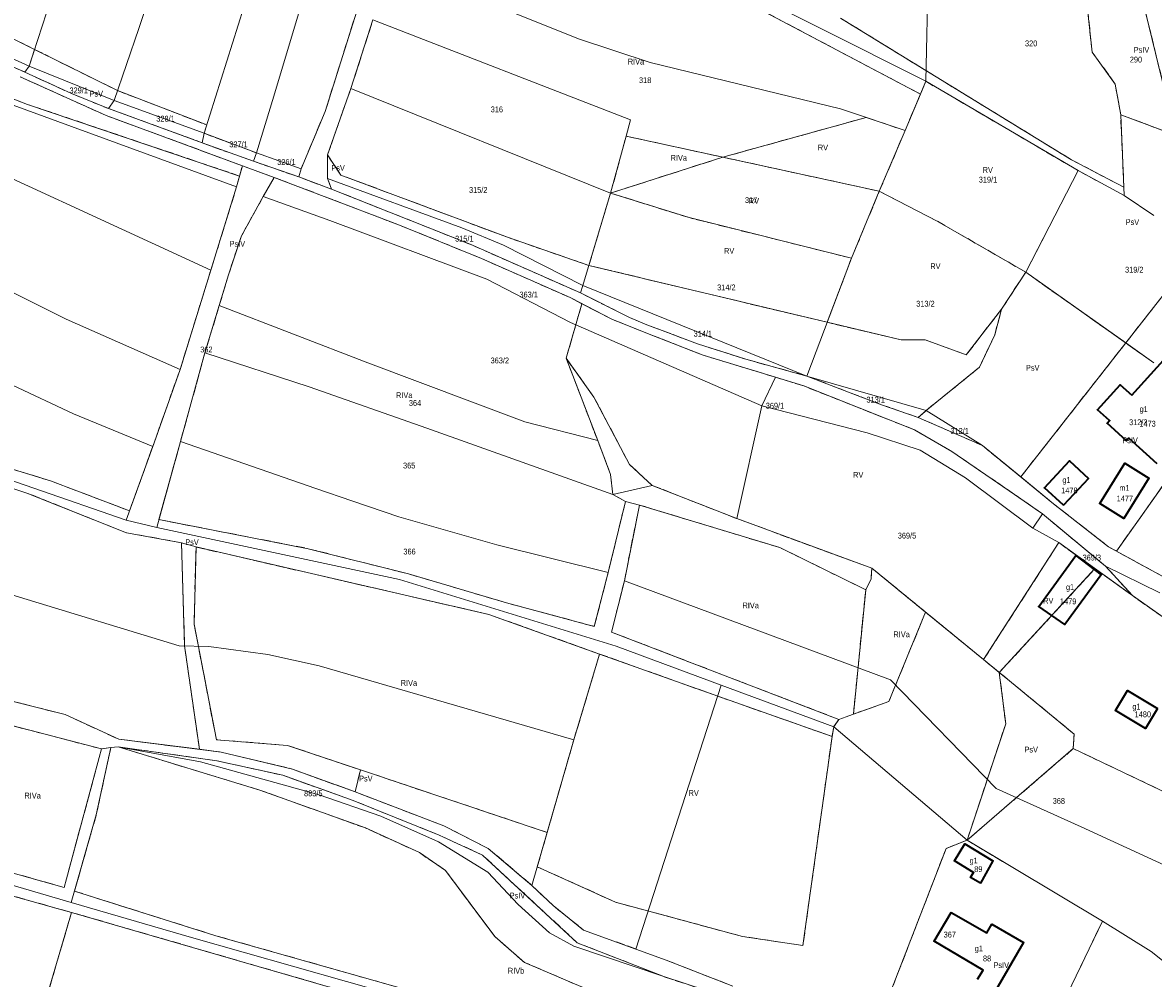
# Model space of a CAD drawing. Header units: metres. Extents: x 7496145 to 7500200, y 5498500 to 5502080.
# Tile 109 of 202: x 7497111 to 7497402, y 5501081 to 5501327. Entities that reach past the tile are written whole.
import ezdxf
from ezdxf.enums import TextEntityAlignment as Align

# ---------------------------------------------------------------- set-up
doc = ezdxf.new("R2010")
doc.units = ezdxf.units.M
doc.header["$MEASUREMENT"] = 0
for name, pattern in [('2.25_0.75', [3, 2.25, -0.75]), ('219-1000', [0]), ('egug-1000', [0])]:
    doc.linetypes.add(name, pattern=pattern)
doc.layers.get('0').update_dxf_attribs({"color": 2, "linetype": 'CONTINUOUS', "lineweight": 5})
for name, color, linetype in [('209-oznaczenie konturu klasyfikacyjnego', 7, 'CONTINUOUS'), ('211-numer działki ewidencyjnej', 7, 'CONTINUOUS'), ('217-kontur klasyfikacyjny', 7, 'CONTINUOUS'), ('218-kontur użytku gruntowego', 7, 'CONTINUOUS'), ('219-działka ewidencyjna', 7, 'CONTINUOUS'), ('312-budynek ewidencyjny', 7, 'CONTINUOUS'), ('312-oznaczenie budynku ewidencyjnego', 7, 'CONTINUOUS'), ('312-oznaczenie budynku ewidencyjnego-Atr117', 7, 'CONTINUOUS'), ('Punkt budynku', 7, 'CONTINUOUS')]:
    doc.layers.add(name, color=color, linetype=linetype)
doc.styles.get("Standard").update_dxf_attribs({"font": 'Working1250', "width": 0.75})

# ---------------------------------------------------------------- blocks, each defined once
blk = doc.blocks.new('PUNKTBUD')
at = {"color": 0}
blk.add_circle((0, 0), 0.09, dxfattribs=at)

msp = doc.modelspace()

# ---------------------------------------------------------------- linework, layer by layer
at = {"layer": '217-kontur klasyfikacyjny', "color": 3, "linetype": '2.25_0.75', "lineweight": 18, "flags": 128}
for points in [[(7497209.33, 5501369.83), (7497188.5, 5501303.67)], [(7497113.73, 5501319.64), (7497063.53, 5501344.54)], [(7497385.96, 5501318.96), (7497383.87, 5501337.95)], [(7497296.89, 5501331.84), (7497341.72, 5501308.14)], [(7497407.4, 5501297.6), (7497399.7, 5501329.26)], [(7497195.14, 5501309.6), (7497200.81, 5501327.22)], [(7497380.64, 5501291.22), (7497321.19, 5501327.67)], [(7497087.16, 5501324.58), (7497111.23, 5501313.79)], [(7497112.32, 5501315.3), (7497113.73, 5501319.64)], [(7497113.73, 5501319.64), (7497135.05, 5501309.06)], [(7497391.9, 5501310.73), (7497385.96, 5501318.96)], [(7497111.89, 5501305.51), (7497087.57, 5501314.87)], [(7497111.23, 5501313.79), (7497112.32, 5501315.3)], [(7497132.15, 5501302.64), (7497110.05, 5501312.57)], [(7497111.23, 5501313.79), (7497123.21, 5501308.29)], [(7497135.05, 5501309.06), (7497158.03, 5501300.21)], [(7497189.11, 5501292.49), (7497195.14, 5501309.6)], [(7497341.72, 5501308.14), (7497343.11, 5501311.45)], [(7497343.11, 5501311.45), (7497382.35, 5501288.45)], [(7497393.29, 5501302.81), (7497391.9, 5501310.73)], [(7497123.21, 5501308.29), (7497132.76, 5501304.4)], [(7497337.79, 5501298.75), (7497341.72, 5501308.14)], [(7497166.5, 5501287.07), (7497111.89, 5501305.51)], [(7497132.76, 5501304.4), (7497156.82, 5501295.62)], [(7497188.5, 5501303.67), (7497182.31, 5501288.89)], [(7497394.11, 5501284.21), (7497393.29, 5501302.81)], [(7497407.4, 5501297.6), (7497393.29, 5501302.81)], [(7497167.24, 5501289.7), (7497132.15, 5501302.64)], [(7497158.03, 5501300.21), (7497157.35, 5501298.06)], [(7497290.88, 5501291.91), (7497327.75, 5501302.13)], [(7497327.75, 5501302.13), (7497337.79, 5501298.75)], [(7497157.35, 5501298.06), (7497170.85, 5501293.02)], [(7497262, 5501282.7), (7497265.99, 5501297.32)], [(7497265.99, 5501297.32), (7497290.88, 5501291.91)], [(7497331.16, 5501283.16), (7497337.79, 5501298.75)], [(7497156.82, 5501295.62), (7497170.05, 5501290.87)], [(7497170.85, 5501293.02), (7497170.05, 5501290.87)], [(7497189.1, 5501286.39), (7497189.11, 5501292.49)], [(7497192.57, 5501287.32), (7497189.11, 5501292.49)], [(7497290.88, 5501291.91), (7497262, 5501282.7)], [(7497331.16, 5501283.16), (7497290.88, 5501291.91)], [(7497394.11, 5501284.21), (7497380.64, 5501291.22)], [(7497166.5, 5501287.07), (7497167.24, 5501289.7)], [(7497175.4, 5501286.69), (7497167.24, 5501289.7)], [(7497170.05, 5501290.87), (7497181.74, 5501286.82)], [(7497182.31, 5501288.89), (7497181.74, 5501286.82)], [(7497368.84, 5501262.33), (7497382.35, 5501288.45)], [(7497382.35, 5501288.45), (7497394.21, 5501282.06)], [(7497165.72, 5501284.3), (7497166.5, 5501287.07)], [(7497175.4, 5501286.69), (7497172.6, 5501281.8)], [(7497188.29, 5501281.82), (7497175.4, 5501286.69)], [(7497181.74, 5501286.82), (7497190.16, 5501283.7)], [(7497190.16, 5501283.7), (7497189.1, 5501286.39)], [(7497235.43, 5501271.31), (7497192.57, 5501287.32)], [(7497159.08, 5501262.82), (7497165.72, 5501284.3)], [(7497190.16, 5501283.7), (7497225.83, 5501269.51)], [(7497256.39, 5501264.06), (7497262, 5501282.7)], [(7497282.2, 5501276.36), (7497262, 5501282.7)], [(7497324, 5501265.93), (7497331.16, 5501283.16)], [(7497346.08, 5501275.47), (7497331.16, 5501283.16)], [(7497394.21, 5501282.06), (7497394.11, 5501284.21)], [(7497172.6, 5501281.8), (7497166.95, 5501271.68)], [(7497207.22, 5501274.6), (7497188.29, 5501281.82)], [(7497228.77, 5501265.86), (7497207.22, 5501274.6)], [(7497324, 5501265.93), (7497282.2, 5501276.36)], [(7497368.84, 5501262.33), (7497346.08, 5501275.47)], [(7497166.95, 5501271.68), (7497163.6, 5501261.61)], [(7497256.39, 5501264.06), (7497235.43, 5501271.31)], [(7497225.83, 5501269.51), (7497254.24, 5501257.01)], [(7497251.62, 5501255.79), (7497228.77, 5501265.86)], [(7497317.73, 5501249.45), (7497324, 5501265.93)], [(7497394.59, 5501244.12), (7497412.9, 5501267.49)], [(7497151.19, 5501237.33), (7497159.08, 5501262.82)], [(7497317.73, 5501249.45), (7497256.39, 5501264.06)], [(7497362.63, 5501252.82), (7497368.84, 5501262.33)], [(7497394.59, 5501244.12), (7497368.84, 5501262.33)], [(7497163.6, 5501261.61), (7497161.27, 5501253.75)], [(7497254.24, 5501257.01), (7497266.87, 5501250.64)], [(7497161.27, 5501253.75), (7497157.57, 5501241.6)], [(7497250.55, 5501240.17), (7497254.62, 5501254.23)], [(7497254.62, 5501254.23), (7497251.62, 5501255.79)], [(7497262.3, 5501250.25), (7497254.62, 5501254.23)], [(7497266.87, 5501250.64), (7497271.3, 5501248.82)], [(7497362.63, 5501252.82), (7497353.53, 5501241.06)], [(7497360.86, 5501246.25), (7497362.63, 5501252.82)], [(7497271.9, 5501246.41), (7497262.3, 5501250.25)], [(7497271.3, 5501248.82), (7497275.28, 5501247.32)], [(7497336.77, 5501244.91), (7497317.73, 5501249.45)], [(7497285.84, 5501240.96), (7497271.9, 5501246.41)], [(7497275.28, 5501247.32), (7497284.39, 5501243.9)], [(7497342.93, 5501244.91), (7497336.77, 5501244.91)], [(7497353.53, 5501241.06), (7497342.93, 5501244.91)], [(7497356.96, 5501237.9), (7497360.86, 5501246.25)], [(7497284.39, 5501243.9), (7497296.84, 5501239.91)], [(7497367.56, 5501209.65), (7497394.59, 5501244.12)], [(7497401.85, 5501238.99), (7497394.59, 5501244.12)], [(7497157.57, 5501241.6), (7497151.29, 5501218.75)], [(7497258.69, 5501218.99), (7497250.55, 5501240.17)], [(7497250.55, 5501240.17), (7497257.71, 5501230.17)], [(7497304.45, 5501235.31), (7497285.84, 5501240.96)], [(7497296.84, 5501239.91), (7497312.47, 5501235.62)], [(7497111.76, 5501205.5), (7497017.36, 5501236.72)], [(7497144.14, 5501217.51), (7497151.19, 5501237.33)], [(7497343.22, 5501226.77), (7497356.96, 5501237.9)], [(7497311.69, 5501233.05), (7497304.45, 5501235.31)], [(7497340.22, 5501221.76), (7497311.69, 5501233.05)], [(7497312.47, 5501235.62), (7497331.71, 5501228.24)], [(7497257.71, 5501230.17), (7497266.89, 5501212.83)], [(7497331.71, 5501228.24), (7497341.2, 5501224.92)], [(7497341.2, 5501224.92), (7497343.22, 5501226.77)], [(7497341.2, 5501224.92), (7497357.71, 5501217.71)], [(7497392.21, 5501190.56), (7497417.83, 5501226.74)], [(7497069.89, 5501223.33), (7497117.8, 5501208.66)], [(7497349.85, 5501216.18), (7497340.22, 5501221.76)], [(7497151.29, 5501218.75), (7497145.7, 5501198.67)], [(7497261.99, 5501210.28), (7497258.69, 5501218.99)], [(7497138.18, 5501200.92), (7497144.14, 5501217.51)], [(7497365.98, 5501205.15), (7497349.85, 5501216.18)], [(7497357.71, 5501217.71), (7497367.56, 5501209.65)], [(7497266.89, 5501212.83), (7497272.7, 5501207.48)], [(7497262.56, 5501205.13), (7497261.99, 5501210.28)], [(7497367.56, 5501209.65), (7497374.95, 5501203.6)], [(7497117.8, 5501208.66), (7497138.18, 5501200.92)], [(7497272.7, 5501207.48), (7497294.47, 5501198.93)], [(7497137.36, 5501195.3), (7497111.76, 5501205.5)], [(7497265.82, 5501203.36), (7497262.56, 5501205.13)], [(7497373.14, 5501200.16), (7497365.98, 5501205.15)], [(7497261.38, 5501185.07), (7497265.82, 5501203.36)], [(7497269.44, 5501202.43), (7497265.53, 5501182.95)], [(7497305.56, 5501191.46), (7497269.44, 5501202.43)], [(7497374.95, 5501203.6), (7497375.54, 5501203.12)], [(7497375.54, 5501203.12), (7497390.16, 5501191.68)], [(7497145.7, 5501198.67), (7497184.16, 5501191.2)], [(7497294.47, 5501198.93), (7497329.25, 5501186.18)], [(7497388.01, 5501187.83), (7497373.14, 5501200.16)], [(7497151.5, 5501192.73), (7497137.36, 5501195.3)], [(7497152.35, 5501166.17), (7497151.5, 5501192.73)], [(7497155.29, 5501191.63), (7497151.5, 5501192.73)], [(7497358.01, 5501162.65), (7497377.35, 5501192.76)], [(7497377.35, 5501192.76), (7497386.67, 5501186.06)], [(7497154.78, 5501171.8), (7497155.29, 5501191.63)], [(7497230.68, 5501174.26), (7497155.29, 5501191.63)], [(7497184.16, 5501191.2), (7497209.98, 5501184.7)], [(7497327.66, 5501180.63), (7497305.56, 5501191.46)], [(7497390.16, 5501191.68), (7497392.21, 5501190.56)], [(7497392.21, 5501190.56), (7497404.88, 5501183.63)], [(7497389.42, 5501186.66), (7497388.01, 5501187.83)], [(7497396.29, 5501179.15), (7497389.42, 5501186.66)], [(7497209.98, 5501184.7), (7497235.19, 5501177.27)], [(7497257.79, 5501171.18), (7497261.38, 5501185.07)], [(7497329.03, 5501183.44), (7497327.66, 5501180.63)], [(7497329.25, 5501186.18), (7497329.03, 5501183.44)], [(7497329.25, 5501186.18), (7497343.08, 5501174.86)], [(7497362.04, 5501159.34), (7497386.67, 5501186.06)], [(7497386.67, 5501186.06), (7497396.29, 5501179.15)], [(7497265.53, 5501182.95), (7497262.22, 5501169.74)], [(7497324.5, 5501148.62), (7497327.66, 5501180.63)], [(7497404.44, 5501173.41), (7497396.29, 5501179.15)], [(7497235.19, 5501177.27), (7497257.79, 5501171.18)], [(7497343.08, 5501174.86), (7497333.61, 5501151.87)], [(7497358.01, 5501162.65), (7497343.08, 5501174.86)], [(7497160.51, 5501142.05), (7497154.78, 5501171.8)], [(7497259.15, 5501164.1), (7497230.68, 5501174.26)], [(7497262.22, 5501169.74), (7497320.73, 5501147.27)], [(7497156.13, 5501139.58), (7497152.35, 5501166.17)], [(7497252.52, 5501141.98), (7497259.15, 5501164.1)], [(7497289.55, 5501153.25), (7497259.15, 5501164.1)], [(7497362.04, 5501159.34), (7497358.01, 5501162.65)], [(7497363.69, 5501146.17), (7497362.04, 5501159.34)], [(7497364.66, 5501157.2), (7497362.04, 5501159.34)], [(7497381.29, 5501143.5), (7497364.66, 5501157.2)], [(7497107.89, 5501152), (7497121.61, 5501148.5)], [(7497319.01, 5501142.89), (7497289.55, 5501153.25)], [(7497333.61, 5501151.87), (7497324.5, 5501148.62)], [(7497121.61, 5501148.5), (7497135.37, 5501142.18)], [(7497324.5, 5501148.62), (7497320.73, 5501147.27)], [(7497130.96, 5501139.68), (7497107.84, 5501145.69)], [(7497320.73, 5501147.27), (7497319.44, 5501145.39)], [(7497353.74, 5501116.2), (7497363.69, 5501146.17)], [(7497319.01, 5501142.89), (7497311.49, 5501089.12)], [(7497319.44, 5501145.39), (7497319.01, 5501142.89)], [(7497381.09, 5501139.75), (7497381.29, 5501143.5)], [(7497129.61, 5501122.71), (7497133.33, 5501140.01)], [(7497133.33, 5501140.01), (7497130.96, 5501139.68)], [(7497135.2, 5501140.23), (7497133.33, 5501140.01)], [(7497171.74, 5501129.06), (7497135.2, 5501140.23)], [(7497160.63, 5501136.63), (7497135.2, 5501140.23)], [(7497135.37, 5501142.18), (7497156.13, 5501139.58)], [(7497178.8, 5501140.59), (7497160.51, 5501142.05)], [(7497197.58, 5501134.3), (7497178.8, 5501140.59)], [(7497245.66, 5501118.19), (7497252.52, 5501141.98)], [(7497381.09, 5501139.75), (7497353.74, 5501116.2)], [(7497408.78, 5501126.62), (7497381.09, 5501139.75)], [(7497130.96, 5501139.68), (7497121.32, 5501104.06)], [(7497156.13, 5501139.58), (7497161.72, 5501138.88)], [(7497161.72, 5501138.88), (7497180.08, 5501134.5)], [(7497177.61, 5501132.89), (7497160.63, 5501136.63)], [(7497180.08, 5501134.5), (7497196.25, 5501128.62)], [(7497196.25, 5501128.62), (7497197.58, 5501134.3)], [(7497197.58, 5501134.3), (7497245.66, 5501118.19)], [(7497195.69, 5501126.44), (7497177.61, 5501132.89)], [(7497198.91, 5501119.34), (7497171.74, 5501129.06)], [(7497196.25, 5501128.62), (7497219.1, 5501119.89)], [(7497217.9, 5501117.5), (7497195.69, 5501126.44)], [(7497033.85, 5501122.51), (7497123.25, 5501097.62)], [(7497123.99, 5501103.1), (7497129.61, 5501122.71)], [(7497219.1, 5501119.89), (7497230.5, 5501114.08)], [(7497212.76, 5501113.01), (7497198.91, 5501119.34)], [(7497229.05, 5501112.34), (7497217.9, 5501117.5)], [(7497243.11, 5501109.37), (7497245.66, 5501118.19)], [(7497230.5, 5501114.08), (7497241.72, 5501104.55)], [(7497330.47, 5501067.81), (7497348.35, 5501114.08)], [(7497348.35, 5501114.08), (7497353.74, 5501116.2)], [(7497388.6, 5501095.37), (7497353.74, 5501116.2)], [(7497121.32, 5501104.06), (7497089.26, 5501113.03)], [(7497219.51, 5501108.4), (7497212.76, 5501113.01)], [(7497253.41, 5501089.81), (7497229.05, 5501112.34)], [(7497232.16, 5501091.42), (7497219.51, 5501108.4)], [(7497263.27, 5501100.24), (7497243.11, 5501109.37)], [(7497160.39, 5501091.61), (7497123.99, 5501103.1)], [(7497241.72, 5501104.55), (7497247.2, 5501099.38)], [(7497247.2, 5501099.38), (7497255.04, 5501093.09)], [(7497295.93, 5501091.43), (7497263.27, 5501100.24)], [(7497115.08, 5501069.86), (7497123.25, 5501097.62)], [(7497123.25, 5501097.62), (7497219.9, 5501069.67)], [(7497365.99, 5501048.39), (7497388.6, 5501095.37)], [(7497223.89, 5501073.65), (7497160.39, 5501091.61)], [(7497239.85, 5501084.75), (7497232.16, 5501091.42)], [(7497255.04, 5501093.09), (7497268.51, 5501088.18)], [(7497311.49, 5501089.12), (7497295.93, 5501091.43)], [(7497275.66, 5501081.11), (7497253.41, 5501089.81)], [(7497268.51, 5501088.18), (7497276.29, 5501085.35)], [(7497266.01, 5501073.55), (7497239.85, 5501084.75)], [(7497276.29, 5501085.35), (7497293.48, 5501078.63)], [(7497292.13, 5501075.69), (7497275.66, 5501081.11)]]:
    msp.add_lwpolyline(points, dxfattribs=at)
at = {"layer": '218-kontur użytku gruntowego', "color": 3, "linetype": 'egug-1000', "lineweight": 18, "flags": 128}
for points in [[(7497209.33, 5501369.83), (7497188.5, 5501303.67)], [(7497113.73, 5501319.64), (7497063.53, 5501344.54)], [(7497383.87, 5501337.95), (7497385.96, 5501318.96)], [(7497341.72, 5501308.14), (7497296.89, 5501331.84)], [(7497407.4, 5501297.6), (7497399.7, 5501329.26)], [(7497200.81, 5501327.22), (7497195.14, 5501309.6)], [(7497321.19, 5501327.67), (7497380.64, 5501291.22)], [(7497087.16, 5501324.58), (7497111.23, 5501313.79)], [(7497112.32, 5501315.3), (7497113.73, 5501319.64)], [(7497113.73, 5501319.64), (7497135.05, 5501309.06)], [(7497385.96, 5501318.96), (7497391.9, 5501310.73)], [(7497087.57, 5501314.87), (7497111.89, 5501305.51)], [(7497111.23, 5501313.79), (7497112.32, 5501315.3)], [(7497132.15, 5501302.64), (7497110.05, 5501312.57)], [(7497111.23, 5501313.79), (7497123.21, 5501308.29)], [(7497135.05, 5501309.06), (7497158.03, 5501300.21)], [(7497195.14, 5501309.6), (7497189.11, 5501292.49)], [(7497343.11, 5501311.45), (7497341.72, 5501308.14)], [(7497382.35, 5501288.45), (7497343.11, 5501311.45)], [(7497391.9, 5501310.73), (7497393.29, 5501302.81)], [(7497123.21, 5501308.29), (7497132.76, 5501304.4)], [(7497341.72, 5501308.14), (7497337.79, 5501298.75)], [(7497111.89, 5501305.51), (7497166.5, 5501287.07)], [(7497132.76, 5501304.4), (7497156.82, 5501295.62)], [(7497188.5, 5501303.67), (7497182.31, 5501288.89)], [(7497393.29, 5501302.81), (7497407.4, 5501297.6)], [(7497393.29, 5501302.81), (7497394.11, 5501284.21)], [(7497167.24, 5501289.7), (7497132.15, 5501302.64)], [(7497158.03, 5501300.21), (7497157.35, 5501298.06)], [(7497327.75, 5501302.13), (7497290.88, 5501291.91)], [(7497337.79, 5501298.75), (7497327.75, 5501302.13)], [(7497157.35, 5501298.06), (7497170.85, 5501293.02)], [(7497265.99, 5501297.32), (7497262, 5501282.7)], [(7497290.88, 5501291.91), (7497265.99, 5501297.32)], [(7497337.79, 5501298.75), (7497331.16, 5501283.16)], [(7497156.82, 5501295.62), (7497170.05, 5501290.87)], [(7497170.85, 5501293.02), (7497170.05, 5501290.87)], [(7497189.11, 5501292.49), (7497189.1, 5501286.39)], [(7497192.57, 5501287.32), (7497189.11, 5501292.49)], [(7497290.88, 5501291.91), (7497262, 5501282.7)], [(7497290.88, 5501291.91), (7497331.16, 5501283.16)], [(7497380.64, 5501291.22), (7497394.11, 5501284.21)], [(7497166.5, 5501287.07), (7497167.24, 5501289.7)], [(7497175.4, 5501286.69), (7497167.24, 5501289.7)], [(7497170.05, 5501290.87), (7497181.74, 5501286.82)], [(7497182.31, 5501288.89), (7497181.74, 5501286.82)], [(7497382.35, 5501288.45), (7497368.84, 5501262.33)], [(7497394.21, 5501282.06), (7497382.35, 5501288.45)], [(7497165.72, 5501284.3), (7497166.5, 5501287.07)], [(7497175.4, 5501286.69), (7497172.6, 5501281.8)], [(7497188.29, 5501281.82), (7497175.4, 5501286.69)], [(7497181.74, 5501286.82), (7497190.16, 5501283.7)], [(7497189.1, 5501286.39), (7497190.16, 5501283.7)], [(7497235.43, 5501271.31), (7497192.57, 5501287.32)], [(7497159.08, 5501262.82), (7497165.72, 5501284.3)], [(7497190.16, 5501283.7), (7497225.83, 5501269.51)], [(7497262, 5501282.7), (7497256.39, 5501264.06)], [(7497262, 5501282.7), (7497282.2, 5501276.36)], [(7497331.16, 5501283.16), (7497324, 5501265.93)], [(7497346.08, 5501275.47), (7497331.16, 5501283.16)], [(7497394.11, 5501284.21), (7497394.21, 5501282.06)], [(7497172.6, 5501281.8), (7497166.95, 5501271.68)], [(7497207.22, 5501274.6), (7497188.29, 5501281.82)], [(7497228.77, 5501265.86), (7497207.22, 5501274.6)], [(7497282.2, 5501276.36), (7497324, 5501265.93)], [(7497368.84, 5501262.33), (7497346.08, 5501275.47)], [(7497166.95, 5501271.68), (7497163.6, 5501261.61)], [(7497256.39, 5501264.06), (7497235.43, 5501271.31)], [(7497225.83, 5501269.51), (7497254.24, 5501257.01)], [(7497251.62, 5501255.79), (7497228.77, 5501265.86)], [(7497324, 5501265.93), (7497317.73, 5501249.45)], [(7497412.9, 5501267.49), (7497394.59, 5501244.12)], [(7497151.19, 5501237.33), (7497159.08, 5501262.82)], [(7497256.39, 5501264.06), (7497317.73, 5501249.45)], [(7497368.84, 5501262.33), (7497362.63, 5501252.82)], [(7497368.84, 5501262.33), (7497394.59, 5501244.12)], [(7497163.6, 5501261.61), (7497161.27, 5501253.75)], [(7497254.24, 5501257.01), (7497266.87, 5501250.64)], [(7497161.27, 5501253.75), (7497157.57, 5501241.6)], [(7497254.62, 5501254.23), (7497250.55, 5501240.17)], [(7497254.62, 5501254.23), (7497251.62, 5501255.79)], [(7497262.3, 5501250.25), (7497254.62, 5501254.23)], [(7497266.87, 5501250.64), (7497271.3, 5501248.82)], [(7497353.53, 5501241.06), (7497362.63, 5501252.82)], [(7497362.63, 5501252.82), (7497360.86, 5501246.25)], [(7497271.9, 5501246.41), (7497262.3, 5501250.25)], [(7497271.3, 5501248.82), (7497275.28, 5501247.32)], [(7497317.73, 5501249.45), (7497336.77, 5501244.91)], [(7497285.84, 5501240.96), (7497271.9, 5501246.41)], [(7497275.28, 5501247.32), (7497284.39, 5501243.9)], [(7497336.77, 5501244.91), (7497342.93, 5501244.91)], [(7497342.93, 5501244.91), (7497353.53, 5501241.06)], [(7497360.86, 5501246.25), (7497356.96, 5501237.9)], [(7497284.39, 5501243.9), (7497296.84, 5501239.91)], [(7497394.59, 5501244.12), (7497367.56, 5501209.65)], [(7497394.59, 5501244.12), (7497401.85, 5501238.99)], [(7497157.57, 5501241.6), (7497151.29, 5501218.75)], [(7497250.55, 5501240.17), (7497257.71, 5501230.17)], [(7497258.69, 5501218.99), (7497250.55, 5501240.17)], [(7497304.45, 5501235.31), (7497285.84, 5501240.96)], [(7497296.84, 5501239.91), (7497312.47, 5501235.62)], [(7497111.76, 5501205.5), (7497017.36, 5501236.72)], [(7497144.14, 5501217.51), (7497151.19, 5501237.33)], [(7497356.96, 5501237.9), (7497343.22, 5501226.77)], [(7497311.69, 5501233.05), (7497304.45, 5501235.31)], [(7497340.22, 5501221.76), (7497311.69, 5501233.05)], [(7497312.47, 5501235.62), (7497331.71, 5501228.24)], [(7497257.71, 5501230.17), (7497266.89, 5501212.83)], [(7497331.71, 5501228.24), (7497341.2, 5501224.92)], [(7497343.22, 5501226.77), (7497341.2, 5501224.92)], [(7497341.2, 5501224.92), (7497357.71, 5501217.71)], [(7497417.83, 5501226.74), (7497392.21, 5501190.56)], [(7497069.89, 5501223.33), (7497117.8, 5501208.66)], [(7497349.85, 5501216.18), (7497340.22, 5501221.76)], [(7497151.29, 5501218.75), (7497145.7, 5501198.67)], [(7497261.99, 5501210.28), (7497258.69, 5501218.99)], [(7497138.18, 5501200.92), (7497144.14, 5501217.51)], [(7497365.98, 5501205.15), (7497349.85, 5501216.18)], [(7497357.71, 5501217.71), (7497367.56, 5501209.65)], [(7497266.89, 5501212.83), (7497272.7, 5501207.48)], [(7497262.56, 5501205.13), (7497261.99, 5501210.28)], [(7497367.56, 5501209.65), (7497374.95, 5501203.6)], [(7497117.8, 5501208.66), (7497138.18, 5501200.92)], [(7497272.7, 5501207.48), (7497294.47, 5501198.93)], [(7497137.36, 5501195.3), (7497111.76, 5501205.5)], [(7497265.82, 5501203.36), (7497262.56, 5501205.13)], [(7497373.14, 5501200.16), (7497365.98, 5501205.15)], [(7497261.38, 5501185.07), (7497265.82, 5501203.36)], [(7497269.44, 5501202.43), (7497265.53, 5501182.95)], [(7497305.56, 5501191.46), (7497269.44, 5501202.43)], [(7497374.95, 5501203.6), (7497375.54, 5501203.12)], [(7497375.54, 5501203.12), (7497390.16, 5501191.68)], [(7497145.7, 5501198.67), (7497184.16, 5501191.2)], [(7497294.47, 5501198.93), (7497329.25, 5501186.18)], [(7497388.01, 5501187.83), (7497373.14, 5501200.16)], [(7497151.5, 5501192.73), (7497137.36, 5501195.3)], [(7497151.5, 5501192.73), (7497152.35, 5501166.17)], [(7497155.29, 5501191.63), (7497151.5, 5501192.73)], [(7497377.35, 5501192.76), (7497358.01, 5501162.65)], [(7497386.67, 5501186.06), (7497377.35, 5501192.76)], [(7497154.78, 5501171.8), (7497155.29, 5501191.63)], [(7497230.68, 5501174.26), (7497155.29, 5501191.63)], [(7497184.16, 5501191.2), (7497209.98, 5501184.7)], [(7497327.66, 5501180.63), (7497305.56, 5501191.46)], [(7497390.16, 5501191.68), (7497392.21, 5501190.56)], [(7497392.21, 5501190.56), (7497404.88, 5501183.63)], [(7497389.42, 5501186.66), (7497388.01, 5501187.83)], [(7497396.29, 5501179.15), (7497389.42, 5501186.66)], [(7497209.98, 5501184.7), (7497235.19, 5501177.27)], [(7497257.79, 5501171.18), (7497261.38, 5501185.07)], [(7497329.03, 5501183.44), (7497327.66, 5501180.63)], [(7497329.25, 5501186.18), (7497329.03, 5501183.44)], [(7497343.08, 5501174.86), (7497329.25, 5501186.18)], [(7497386.67, 5501186.06), (7497362.04, 5501159.34)], [(7497396.29, 5501179.15), (7497386.67, 5501186.06)], [(7497265.53, 5501182.95), (7497262.22, 5501169.74)], [(7497327.66, 5501180.63), (7497324.5, 5501148.62)], [(7497404.44, 5501173.41), (7497396.29, 5501179.15)], [(7497235.19, 5501177.27), (7497257.79, 5501171.18)], [(7497333.61, 5501151.87), (7497343.08, 5501174.86)], [(7497343.08, 5501174.86), (7497358.01, 5501162.65)], [(7497160.51, 5501142.05), (7497154.78, 5501171.8)], [(7497259.15, 5501164.1), (7497230.68, 5501174.26)], [(7497262.22, 5501169.74), (7497320.73, 5501147.27)], [(7497152.35, 5501166.17), (7497156.13, 5501139.58)], [(7497259.15, 5501164.1), (7497252.52, 5501141.98)], [(7497289.55, 5501153.25), (7497259.15, 5501164.1)], [(7497358.01, 5501162.65), (7497362.04, 5501159.34)], [(7497362.04, 5501159.34), (7497364.66, 5501157.2)], [(7497362.04, 5501159.34), (7497363.69, 5501146.17)], [(7497364.66, 5501157.2), (7497381.29, 5501143.5)], [(7497107.89, 5501152), (7497121.61, 5501148.5)], [(7497319.01, 5501142.89), (7497289.55, 5501153.25)], [(7497324.5, 5501148.62), (7497333.61, 5501151.87)], [(7497121.61, 5501148.5), (7497135.37, 5501142.18)], [(7497320.73, 5501147.27), (7497324.5, 5501148.62)], [(7497130.96, 5501139.68), (7497107.84, 5501145.69)], [(7497320.73, 5501147.27), (7497319.44, 5501145.39)], [(7497363.69, 5501146.17), (7497353.74, 5501116.2)], [(7497311.49, 5501089.12), (7497319.01, 5501142.89)], [(7497319.44, 5501145.39), (7497319.01, 5501142.89)], [(7497381.29, 5501143.5), (7497381.09, 5501139.75)], [(7497133.33, 5501140.01), (7497129.61, 5501122.71)], [(7497133.33, 5501140.01), (7497130.96, 5501139.68)], [(7497135.2, 5501140.23), (7497133.33, 5501140.01)], [(7497135.2, 5501140.23), (7497171.74, 5501129.06)], [(7497160.63, 5501136.63), (7497135.2, 5501140.23)], [(7497135.37, 5501142.18), (7497156.13, 5501139.58)], [(7497178.8, 5501140.59), (7497160.51, 5501142.05)], [(7497197.58, 5501134.3), (7497178.8, 5501140.59)], [(7497252.52, 5501141.98), (7497245.66, 5501118.19)], [(7497353.74, 5501116.2), (7497381.09, 5501139.75)], [(7497381.09, 5501139.75), (7497408.78, 5501126.62)], [(7497121.32, 5501104.06), (7497130.96, 5501139.68)], [(7497156.13, 5501139.58), (7497161.72, 5501138.88)], [(7497161.72, 5501138.88), (7497180.08, 5501134.5)], [(7497177.61, 5501132.89), (7497160.63, 5501136.63)], [(7497180.08, 5501134.5), (7497196.25, 5501128.62)], [(7497197.58, 5501134.3), (7497196.25, 5501128.62)], [(7497245.66, 5501118.19), (7497197.58, 5501134.3)], [(7497195.69, 5501126.44), (7497177.61, 5501132.89)], [(7497171.74, 5501129.06), (7497198.91, 5501119.34)], [(7497196.25, 5501128.62), (7497219.1, 5501119.89)], [(7497217.9, 5501117.5), (7497195.69, 5501126.44)], [(7497123.25, 5501097.62), (7497033.85, 5501122.51)], [(7497129.61, 5501122.71), (7497123.99, 5501103.1)], [(7497219.1, 5501119.89), (7497230.5, 5501114.08)], [(7497198.91, 5501119.34), (7497212.76, 5501113.01)], [(7497229.05, 5501112.34), (7497217.9, 5501117.5)], [(7497245.66, 5501118.19), (7497243.11, 5501109.37)], [(7497230.5, 5501114.08), (7497241.72, 5501104.55)], [(7497348.35, 5501114.08), (7497330.47, 5501067.81)], [(7497353.74, 5501116.2), (7497348.35, 5501114.08)], [(7497353.74, 5501116.2), (7497388.6, 5501095.37)], [(7497089.26, 5501113.03), (7497121.32, 5501104.06)], [(7497212.76, 5501113.01), (7497219.51, 5501108.4)], [(7497253.41, 5501089.81), (7497229.05, 5501112.34)], [(7497219.51, 5501108.4), (7497232.16, 5501091.42)], [(7497243.11, 5501109.37), (7497263.27, 5501100.24)], [(7497123.99, 5501103.1), (7497160.39, 5501091.61)], [(7497241.72, 5501104.55), (7497247.2, 5501099.38)], [(7497247.2, 5501099.38), (7497255.04, 5501093.09)], [(7497263.27, 5501100.24), (7497295.93, 5501091.43)], [(7497123.25, 5501097.62), (7497115.08, 5501069.86)], [(7497219.9, 5501069.67), (7497123.25, 5501097.62)], [(7497388.6, 5501095.37), (7497365.99, 5501048.39)], [(7497160.39, 5501091.61), (7497223.89, 5501073.65)], [(7497232.16, 5501091.42), (7497239.85, 5501084.75)], [(7497255.04, 5501093.09), (7497268.51, 5501088.18)], [(7497295.93, 5501091.43), (7497311.49, 5501089.12)], [(7497275.66, 5501081.11), (7497253.41, 5501089.81)], [(7497268.51, 5501088.18), (7497276.29, 5501085.35)], [(7497239.85, 5501084.75), (7497266.01, 5501073.55)], [(7497276.29, 5501085.35), (7497293.48, 5501078.63)], [(7497292.13, 5501075.69), (7497275.66, 5501081.11)]]:
    msp.add_lwpolyline(points, dxfattribs=at)
at = {"layer": '219-działka ewidencyjna', "color": 3, "linetype": '219-1000', "lineweight": 18, "flags": 128}
for points in [[(7497175.34, 5501307.65), (7497195.45, 5501374.91)], [(7497188.5, 5501303.67), (7497209.33, 5501369.83)], [(7497140.53, 5501325.05), (7497148.16, 5501348.18)], [(7497112.32, 5501315.3), (7497120.15, 5501339.43)], [(7497288.25, 5501339.13), (7497343.11, 5501311.45)], [(7497343.11, 5501311.45), (7497343.72, 5501339.35)], [(7497383.87, 5501337.95), (7497385.96, 5501318.96)], [(7497157.35, 5501298.06), (7497167.54, 5501330.47)], [(7497399.7, 5501329.26), (7497407.4, 5501297.6)], [(7497088.66, 5501326.07), (7497112.32, 5501315.3)], [(7497200.81, 5501327.22), (7497195.14, 5501309.6)], [(7497200.81, 5501327.22), (7497267.12, 5501301.54)], [(7497237.72, 5501328.79), (7497253.75, 5501322.39)], [(7497087.16, 5501324.58), (7497111.23, 5501313.79)], [(7497134.17, 5501306.51), (7497140.53, 5501325.05)], [(7497272.14, 5501316.24), (7497253.75, 5501322.39)], [(7497385.96, 5501318.96), (7497391.9, 5501310.73)], [(7497111.23, 5501313.79), (7497112.32, 5501315.3)], [(7497112.32, 5501315.3), (7497134.17, 5501306.51)], [(7497272.14, 5501316.24), (7497321.17, 5501304.35)], [(7497110.05, 5501312.57), (7497132.15, 5501302.64)], [(7497111.23, 5501313.79), (7497123.21, 5501308.29)], [(7497189.11, 5501292.49), (7497195.14, 5501309.6)], [(7497195.14, 5501309.6), (7497262, 5501282.7)], [(7497337.79, 5501298.75), (7497343.11, 5501311.45)], [(7497343.11, 5501311.45), (7497382.35, 5501288.45)], [(7497391.9, 5501310.73), (7497393.29, 5501302.81)], [(7497123.21, 5501308.29), (7497132.76, 5501304.4)], [(7497132.76, 5501304.4), (7497134.17, 5501306.51)], [(7497134.17, 5501306.51), (7497157.35, 5501298.06)], [(7497170.85, 5501293.02), (7497175.34, 5501307.65)], [(7497108.17, 5501305.3), (7497165.72, 5501284.3)], [(7497132.76, 5501304.4), (7497156.82, 5501295.62)], [(7497182.31, 5501288.89), (7497188.5, 5501303.67)], [(7497321.17, 5501304.35), (7497337.79, 5501298.75)], [(7497393.29, 5501302.81), (7497394.21, 5501282.06)], [(7497393.29, 5501302.81), (7497407.4, 5501297.6)], [(7497132.15, 5501302.64), (7497167.24, 5501289.7)], [(7497265.99, 5501297.32), (7497267.12, 5501301.54)], [(7497081.53, 5501298.5), (7497159.08, 5501262.82)], [(7497156.82, 5501295.62), (7497157.35, 5501298.06)], [(7497157.35, 5501298.06), (7497170.85, 5501293.02)], [(7497262, 5501282.7), (7497265.99, 5501297.32)], [(7497265.99, 5501297.32), (7497331.16, 5501283.16)], [(7497331.16, 5501283.16), (7497337.79, 5501298.75)], [(7497156.82, 5501295.62), (7497170.05, 5501290.87)], [(7497170.05, 5501290.87), (7497170.85, 5501293.02)], [(7497170.85, 5501293.02), (7497182.31, 5501288.89)], [(7497189.11, 5501292.49), (7497189.1, 5501286.39)], [(7497165.72, 5501284.3), (7497167.24, 5501289.7)], [(7497167.24, 5501289.7), (7497175.4, 5501286.69)], [(7497170.05, 5501290.87), (7497181.74, 5501286.82)], [(7497181.74, 5501286.82), (7497182.31, 5501288.89)], [(7497368.84, 5501262.33), (7497382.35, 5501288.45)], [(7497382.35, 5501288.45), (7497394.21, 5501282.06)], [(7497172.6, 5501281.8), (7497175.4, 5501286.69)], [(7497188.29, 5501281.82), (7497175.4, 5501286.69)], [(7497190.16, 5501283.7), (7497181.74, 5501286.82)], [(7497189.1, 5501286.39), (7497223.67, 5501273.75)], [(7497190.16, 5501283.7), (7497189.1, 5501286.39)], [(7497159.08, 5501262.82), (7497165.72, 5501284.3)], [(7497190.16, 5501283.7), (7497225.83, 5501269.51)], [(7497254.83, 5501258.88), (7497262, 5501282.7)], [(7497262, 5501282.7), (7497282.2, 5501276.36)], [(7497324, 5501265.93), (7497331.16, 5501283.16)], [(7497331.16, 5501283.16), (7497346.08, 5501275.47)], [(7497166.95, 5501271.68), (7497172.6, 5501281.8)], [(7497172.6, 5501281.8), (7497189.68, 5501275.6)], [(7497188.29, 5501281.82), (7497207.22, 5501274.6)], [(7497394.21, 5501282.06), (7497401.82, 5501276.93)], [(7497189.68, 5501275.6), (7497230.11, 5501260.56)], [(7497207.22, 5501274.6), (7497228.77, 5501265.86)], [(7497223.67, 5501273.75), (7497234.46, 5501269.28)], [(7497282.2, 5501276.36), (7497324, 5501265.93)], [(7497346.08, 5501275.47), (7497368.84, 5501262.33)], [(7497163.6, 5501261.61), (7497166.95, 5501271.68)], [(7497225.83, 5501269.51), (7497254.24, 5501257.01)], [(7497234.46, 5501269.28), (7497254.83, 5501258.88)], [(7497228.77, 5501265.86), (7497251.62, 5501255.79)], [(7497312.47, 5501235.62), (7497324, 5501265.93)], [(7497151.19, 5501237.33), (7497159.08, 5501262.82)], [(7497362.63, 5501252.82), (7497368.84, 5501262.33)], [(7497368.84, 5501262.33), (7497401.85, 5501238.99)], [(7497099.45, 5501261.37), (7497121.84, 5501250.22)], [(7497163.6, 5501261.61), (7497161.27, 5501253.75)], [(7497230.11, 5501260.56), (7497251.66, 5501249.39)], [(7497254.24, 5501257.01), (7497254.83, 5501258.88)], [(7497254.24, 5501257.01), (7497266.87, 5501250.64)], [(7497254.83, 5501258.88), (7497312.47, 5501235.62)], [(7497157.57, 5501241.6), (7497161.27, 5501253.75)], [(7497199.54, 5501239), (7497161.27, 5501253.75)], [(7497262.3, 5501250.25), (7497251.62, 5501255.79)], [(7497266.87, 5501250.64), (7497271.3, 5501248.82)], [(7497360.86, 5501246.25), (7497362.63, 5501252.82)], [(7497076.55, 5501248.03), (7497123.76, 5501225.85)], [(7497121.84, 5501250.22), (7497151.19, 5501237.33)], [(7497251.66, 5501249.39), (7497300.93, 5501227.97)], [(7497262.3, 5501250.25), (7497271.9, 5501246.41)], [(7497275.28, 5501247.32), (7497271.3, 5501248.82)], [(7497285.84, 5501240.96), (7497271.9, 5501246.41)], [(7497275.28, 5501247.32), (7497284.39, 5501243.9)], [(7497356.96, 5501237.9), (7497360.86, 5501246.25)], [(7497284.39, 5501243.9), (7497296.84, 5501239.91)], [(7497151.29, 5501218.75), (7497157.57, 5501241.6)], [(7497184.38, 5501232.86), (7497157.57, 5501241.6)], [(7497199.54, 5501239), (7497239.91, 5501223.84)], [(7497285.84, 5501240.96), (7497304.45, 5501235.31)], [(7497296.84, 5501239.91), (7497312.47, 5501235.62)], [(7497144.14, 5501217.51), (7497151.19, 5501237.33)], [(7497343.22, 5501226.77), (7497356.96, 5501237.9)], [(7497304.45, 5501235.31), (7497300.93, 5501227.97)], [(7497304.45, 5501235.31), (7497311.69, 5501233.05)], [(7497311.69, 5501233.05), (7497340.22, 5501221.76)], [(7497312.47, 5501235.62), (7497331.71, 5501228.24)], [(7497312.47, 5501235.62), (7497343.22, 5501226.77)], [(7497184.38, 5501232.86), (7497214.7, 5501222.22)], [(7497294.47, 5501198.93), (7497300.93, 5501227.97)], [(7497300.93, 5501227.97), (7497328, 5501221)], [(7497331.71, 5501228.24), (7497341.2, 5501224.92)], [(7497123.76, 5501225.85), (7497144.14, 5501217.51)], [(7497341.2, 5501224.92), (7497343.22, 5501226.77)], [(7497341.2, 5501224.92), (7497357.71, 5501217.71)], [(7497343.22, 5501226.77), (7497357.71, 5501217.71)], [(7497214.7, 5501222.22), (7497262.56, 5501205.13)], [(7497239.91, 5501223.84), (7497258.69, 5501218.99)], [(7497340.22, 5501221.76), (7497349.85, 5501216.18)], [(7497145.15, 5501196.68), (7497151.29, 5501218.75)], [(7497151.29, 5501218.75), (7497186.08, 5501206.67)], [(7497258.69, 5501218.99), (7497261.99, 5501210.28)], [(7497328, 5501221), (7497341.7, 5501216.53)], [(7497137.32, 5501198.54), (7497144.14, 5501217.51)], [(7497341.7, 5501216.53), (7497353.3, 5501209.42)], [(7497349.85, 5501216.18), (7497365.98, 5501205.15)], [(7497357.71, 5501217.71), (7497375.54, 5501203.12)], [(7497089.71, 5501214.96), (7497137.32, 5501198.54)], [(7497261.99, 5501210.28), (7497262.56, 5501205.13)], [(7497262.56, 5501205.13), (7497272.7, 5501207.48)], [(7497272.7, 5501207.48), (7497294.47, 5501198.93)], [(7497353.3, 5501209.42), (7497370.68, 5501196.48)], [(7497186.08, 5501206.67), (7497195.6, 5501203.46)], [(7497262.56, 5501205.13), (7497265.82, 5501203.36)], [(7497365.98, 5501205.15), (7497373.14, 5501200.16)], [(7497195.6, 5501203.46), (7497207.47, 5501199.36)], [(7497261.38, 5501185.07), (7497265.82, 5501203.36)], [(7497265.53, 5501182.95), (7497269.44, 5501202.43)], [(7497265.82, 5501203.36), (7497269.44, 5501202.43)], [(7497375.54, 5501203.12), (7497390.16, 5501191.68)], [(7497137.32, 5501198.54), (7497145.15, 5501196.68)], [(7497232.69, 5501192.19), (7497207.47, 5501199.36)], [(7497294.47, 5501198.93), (7497329.25, 5501186.18)], [(7497370.68, 5501196.48), (7497373.14, 5501200.16)], [(7497373.14, 5501200.16), (7497389.42, 5501186.66)], [(7497145.15, 5501196.68), (7497207.63, 5501183.25)], [(7497370.68, 5501196.48), (7497377.35, 5501192.76)], [(7497232.69, 5501192.19), (7497261.38, 5501185.07)], [(7497358.01, 5501162.65), (7497377.35, 5501192.76)], [(7497377.35, 5501192.76), (7497396.29, 5501179.15)], [(7497068.66, 5501191.25), (7497150.95, 5501166.2)], [(7497390.16, 5501191.68), (7497404.88, 5501183.63)], [(7497403.37, 5501179.82), (7497389.42, 5501186.66)], [(7497389.42, 5501186.66), (7497396.29, 5501179.15)], [(7497329.25, 5501186.18), (7497358.01, 5501162.65)], [(7497207.63, 5501183.25), (7497263.46, 5501166.08)], [(7497265.53, 5501182.95), (7497334, 5501157.43)], [(7497396.29, 5501179.15), (7497404.44, 5501173.41)], [(7497150.95, 5501166.2), (7497158.56, 5501166.04)], [(7497158.56, 5501166.04), (7497173.75, 5501164.01)], [(7497263.46, 5501166.08), (7497290.46, 5501156.06)], [(7497173.75, 5501164.01), (7497186.95, 5501161.07)], [(7497186.95, 5501161.07), (7497252.52, 5501141.98)], [(7497358.01, 5501162.65), (7497364.66, 5501157.2)], [(7497334, 5501157.43), (7497361.25, 5501129.5)], [(7497268.51, 5501088.18), (7497290.46, 5501156.06)], [(7497290.46, 5501156.06), (7497319.44, 5501145.39)], [(7497364.66, 5501157.2), (7497381.29, 5501143.5)], [(7497107.89, 5501152), (7497121.61, 5501148.5)], [(7497121.61, 5501148.5), (7497135.37, 5501142.18)], [(7497107.84, 5501145.69), (7497130.96, 5501139.68)], [(7497319.44, 5501145.39), (7497353.74, 5501116.2)], [(7497381.09, 5501139.75), (7497381.29, 5501143.5)], [(7497129.61, 5501122.71), (7497133.33, 5501140.01)], [(7497130.96, 5501139.68), (7497133.33, 5501140.01)], [(7497133.33, 5501140.01), (7497135.2, 5501140.23)], [(7497135.2, 5501140.23), (7497160.63, 5501136.63)], [(7497135.2, 5501140.23), (7497156.45, 5501136.33)], [(7497135.37, 5501142.18), (7497161.72, 5501138.88)], [(7497241.72, 5501104.55), (7497252.52, 5501141.98)], [(7497381.09, 5501139.75), (7497408.78, 5501126.62)], [(7497161.72, 5501138.88), (7497180.08, 5501134.5)], [(7497156.45, 5501136.33), (7497186.94, 5501127.85)], [(7497160.63, 5501136.63), (7497177.61, 5501132.89)], [(7497180.08, 5501134.5), (7497196.25, 5501128.62)], [(7497177.61, 5501132.89), (7497195.69, 5501126.44)], [(7497196.25, 5501128.62), (7497219.1, 5501119.89)], [(7497383.14, 5501119.63), (7497361.25, 5501129.5)], [(7497186.94, 5501127.85), (7497202.88, 5501122.4)], [(7497195.69, 5501126.44), (7497217.9, 5501117.5)], [(7497123.16, 5501100.21), (7497129.61, 5501122.71)], [(7497202.88, 5501122.4), (7497217.66, 5501115.81)], [(7497219.1, 5501119.89), (7497230.5, 5501114.08)], [(7497383.14, 5501119.63), (7497424.7, 5501100.49)], [(7497217.9, 5501117.5), (7497229.05, 5501112.34)], [(7497071.28, 5501115.39), (7497123.16, 5501100.21)], [(7497217.66, 5501115.81), (7497230.35, 5501107.96)], [(7497230.5, 5501114.08), (7497241.72, 5501104.55)], [(7497353.74, 5501116.2), (7497388.6, 5501095.37)], [(7497229.05, 5501112.34), (7497253.41, 5501089.81)], [(7497230.35, 5501107.96), (7497238.18, 5501099.67)], [(7497241.72, 5501104.55), (7497247.2, 5501099.38)], [(7497123.16, 5501100.21), (7497154.09, 5501091.13)], [(7497238.18, 5501099.67), (7497246.22, 5501092.38)], [(7497247.2, 5501099.38), (7497255.04, 5501093.09)], [(7497388.6, 5501095.37), (7497401.12, 5501087.56)], [(7497154.09, 5501091.13), (7497220.65, 5501072.26)], [(7497246.22, 5501092.38), (7497252.53, 5501088.96)], [(7497255.04, 5501093.09), (7497268.51, 5501088.18)], [(7497252.53, 5501088.96), (7497275.66, 5501081.11)], [(7497253.41, 5501089.81), (7497275.66, 5501081.11)], [(7497268.51, 5501088.18), (7497276.29, 5501085.35)], [(7497409.5, 5501080.84), (7497401.12, 5501087.56)], [(7497276.29, 5501085.35), (7497293.48, 5501078.63)], [(7497275.66, 5501081.11), (7497292.13, 5501075.69)]]:
    msp.add_lwpolyline(points, dxfattribs=at)
at = {"layer": '312-budynek ewidencyjny', "color": 7, "linetype": 'Continuous', "lineweight": 35, "flags": 128}
for points in [[(7497396.17, 5501230.72), (7497404.27, 5501239.66)], [(7497387.34, 5501226.95), (7497393.14, 5501233.36)], [(7497393.14, 5501233.36), (7497396.17, 5501230.72)], [(7497390.42, 5501224.16), (7497387.34, 5501226.95)], [(7497389.78, 5501223.45), (7497390.42, 5501224.16)], [(7497394.76, 5501218.92), (7497389.78, 5501223.45)], [(7497395.41, 5501219.63), (7497394.76, 5501218.92)], [(7497402.66, 5501213.06), (7497395.41, 5501219.63)], [(7497373.67, 5501206.86), (7497380.13, 5501213.8)], [(7497380.13, 5501213.8), (7497384.98, 5501209.29)], [(7497387.92, 5501202.79), (7497394.37, 5501213.2)], [(7497394.37, 5501213.2), (7497400.55, 5501209.37)], [(7497378.61, 5501202.43), (7497373.67, 5501206.86)], [(7497384.98, 5501209.29), (7497378.61, 5501202.43)], [(7497400.55, 5501209.37), (7497394.12, 5501198.95)], [(7497394.12, 5501198.95), (7497387.92, 5501202.79)], [(7497372.2, 5501176.31), (7497381.71, 5501189.43)], [(7497381.71, 5501189.43), (7497388.3, 5501184.5)], [(7497388.3, 5501184.5), (7497378.88, 5501171.71)], [(7497378.88, 5501171.71), (7497372.2, 5501176.31)], [(7497391.95, 5501149.59), (7497395.02, 5501154.7)], [(7497395.02, 5501154.7), (7497402.74, 5501150.06)], [(7497399.68, 5501144.94), (7497391.95, 5501149.59)], [(7497402.74, 5501150.06), (7497399.68, 5501144.94)], [(7497350.52, 5501110.88), (7497353.16, 5501115.26)], [(7497353.16, 5501115.26), (7497360.36, 5501110.89)], [(7497355.42, 5501107.93), (7497350.52, 5501110.88)], [(7497360.36, 5501110.89), (7497357.18, 5501105.17)], [(7497354.66, 5501106.57), (7497355.42, 5501107.93)], [(7497357.18, 5501105.17), (7497354.66, 5501106.57)], [(7497345.26, 5501090.24), (7497349.61, 5501097.56)], [(7497349.61, 5501097.56), (7497358.85, 5501092.36)], [(7497358.85, 5501092.36), (7497360.12, 5501094.56)], [(7497360.12, 5501094.56), (7497368.3, 5501089.85)], [(7497357.85, 5501082.76), (7497345.26, 5501090.24)], [(7497368.3, 5501089.85), (7497361.11, 5501077.62)], [(7497356.47, 5501080.43), (7497357.85, 5501082.76)]]:
    msp.add_lwpolyline(points, dxfattribs=at)

# ---------------------------------------------------------------- block references
at = {"layer": 'Punkt budynku', "color": 5, "linetype": 'Continuous', "lineweight": 13}
for p in [(7497393.14, 5501233.36), (7497396.17, 5501230.72), (7497387.34, 5501226.95), (7497390.42, 5501224.16), (7497389.78, 5501223.45), (7497394.76, 5501218.92), (7497395.41, 5501219.63), (7497380.13, 5501213.8), (7497394.37, 5501213.2), (7497373.67, 5501206.86), (7497384.98, 5501209.29), (7497400.55, 5501209.37), (7497378.61, 5501202.43), (7497387.92, 5501202.79), (7497394.12, 5501198.95), (7497381.71, 5501189.43), (7497388.3, 5501184.5), (7497372.2, 5501176.31), (7497378.88, 5501171.71), (7497395.02, 5501154.7), (7497391.95, 5501149.59), (7497399.68, 5501144.94), (7497353.16, 5501115.26), (7497350.52, 5501110.88), (7497360.36, 5501110.89), (7497355.42, 5501107.93), (7497354.66, 5501106.57), (7497357.18, 5501105.17), (7497349.61, 5501097.56), (7497360.12, 5501094.56), (7497345.26, 5501090.24), (7497358.85, 5501092.36), (7497368.3, 5501089.85), (7497357.85, 5501082.76)]:
    msp.add_blockref('PUNKTBUD', p, dxfattribs=at)

# ---------------------------------------------------------------- texts
at = {"layer": '209-oznaczenie konturu klasyfikacyjnego', "color": 3, "linetype": 'Continuous', "lineweight": 18, "width": 0.79}
for s, p in [('PsIV', (7497396.64, 5501318.78)), ('RIVa', (7497266.42, 5501315.76)), ('PsV', (7497127.86, 5501307.5)), ('RV', (7497315.34, 5501293.65)), ('RIVa', (7497277.44, 5501291.01)), ('PsV', (7497190.1, 5501288.42)), ('RV', (7497357.76, 5501287.89)), ('RV', (7497297.58, 5501279.92)), ('PsV', (7497394.57, 5501274.47)), ('PsIV', (7497163.92, 5501268.89)), ('RV', (7497291.2, 5501267.08)), ('RV', (7497344.29, 5501263.11)), ('PsV', (7497368.9, 5501236.99)), ('RIVa', (7497206.76, 5501229.94)), ('PsIV', (7497393.7, 5501218.34)), ('RV', (7497324.42, 5501209.44)), ('PsV', (7497152.5, 5501192.12)), ('RV', (7497373.34, 5501177.05)), ('RIVa', (7497295.94, 5501175.85)), ('RIVa', (7497334.79, 5501168.4)), ('RIVa', (7497207.97, 5501155.91)), ('PsV', (7497368.52, 5501138.77)), ('PsV', (7497197.25, 5501131.31)), ('RIVa', (7497111.11, 5501126.92)), ('RV', (7497282.06, 5501127.61)), ('PsIV', (7497236.02, 5501101.2)), ('PsIV', (7497360.54, 5501083.3)), ('RIVb', (7497235.54, 5501081.87))]:
    msp.add_text(s, height=1.5, dxfattribs=at).set_placement(p)
at = {"layer": '211-numer działki ewidencyjnej', "color": 3, "linetype": 'Continuous', "lineweight": 18, "width": 0.79}
for s, p in [('320', (7497368.66, 5501321.94)), ('290', (7497395.64, 5501317.78)), ('318', (7497269.3, 5501312.48)), ('329/1', (7497122.7, 5501309.85)), ('316', (7497231.13, 5501304.96)), ('319/1', (7497356.76, 5501286.89)), ('315/2', (7497225.55, 5501284.24)), ('317', (7497296.58, 5501281.63)), ('315/1', (7497221.97, 5501271.7)), ('319/2', (7497394.41, 5501263.72)), ('314/2', (7497289.42, 5501259.16)), ('363/1', (7497238.53, 5501257.33)), ('313/2', (7497340.66, 5501254.97)), ('314/1', (7497283.36, 5501247.25)), ('362', (7497156.36, 5501243.19)), ('363/2', (7497231.1, 5501240.37)), ('313/1', (7497327.85, 5501230.27)), ('364', (7497210.07, 5501229.44)), ('369/1', (7497301.93, 5501228.73)), ('312/1', (7497349.46, 5501222.24)), ('365', (7497208.56, 5501213.34)), ('369/5', (7497335.91, 5501195.31)), ('366', (7497208.65, 5501191.21)), ('369/3', (7497383.49, 5501189.66)), ('883/5', (7497183.09, 5501129)), ('368', (7497375.79, 5501127.05)), ('367', (7497347.72, 5501092.67))]:
    msp.add_text(s, height=1.5, dxfattribs=at).set_placement(p, align=Align.TOP_LEFT)
for s, p in [('328/1', (7497145.06, 5501301.07)), ('327/1', (7497163.84, 5501294.47)), ('326/1', (7497176.18, 5501289.92)), ('312/2', (7497395.45, 5501222.98))]:
    msp.add_text(s, height=1.5, dxfattribs=at).set_placement(p)
at = {"layer": '312-oznaczenie budynku ewidencyjnego', "color": 7, "linetype": 'Continuous', "lineweight": 18, "width": 0.79}
for s, p in [('1473', (7497398.09, 5501224.09)), ('1478', (7497377.98, 5501206.92)), ('1477', (7497392.25, 5501204.85)), ('1479', (7497377.66, 5501178.39)), ('1480', (7497396.88, 5501149.33)), ('89', (7497355.6, 5501109.5)), ('88', (7497357.84, 5501086.52))]:
    msp.add_text(s, height=1.5, dxfattribs=at).set_placement(p, align=Align.TOP_LEFT)
at = {"layer": '312-oznaczenie budynku ewidencyjnego-Atr117', "color": 7, "width": 0.9}
for s, p in [('g1', (7497399.2, 5501226.36)), ('g1', (7497379.33, 5501208.12)), ('m1', (7497394.24, 5501206.08)), ('g1', (7497380.25, 5501180.57)), ('g1', (7497397.35, 5501149.82)), ('g1', (7497355.44, 5501110.22)), ('g1', (7497356.78, 5501087.59))]:
    msp.add_text(s, height=1.5, dxfattribs=at).set_placement(p, align=Align.CENTER)

doc.saveas('drawing.dxf')
